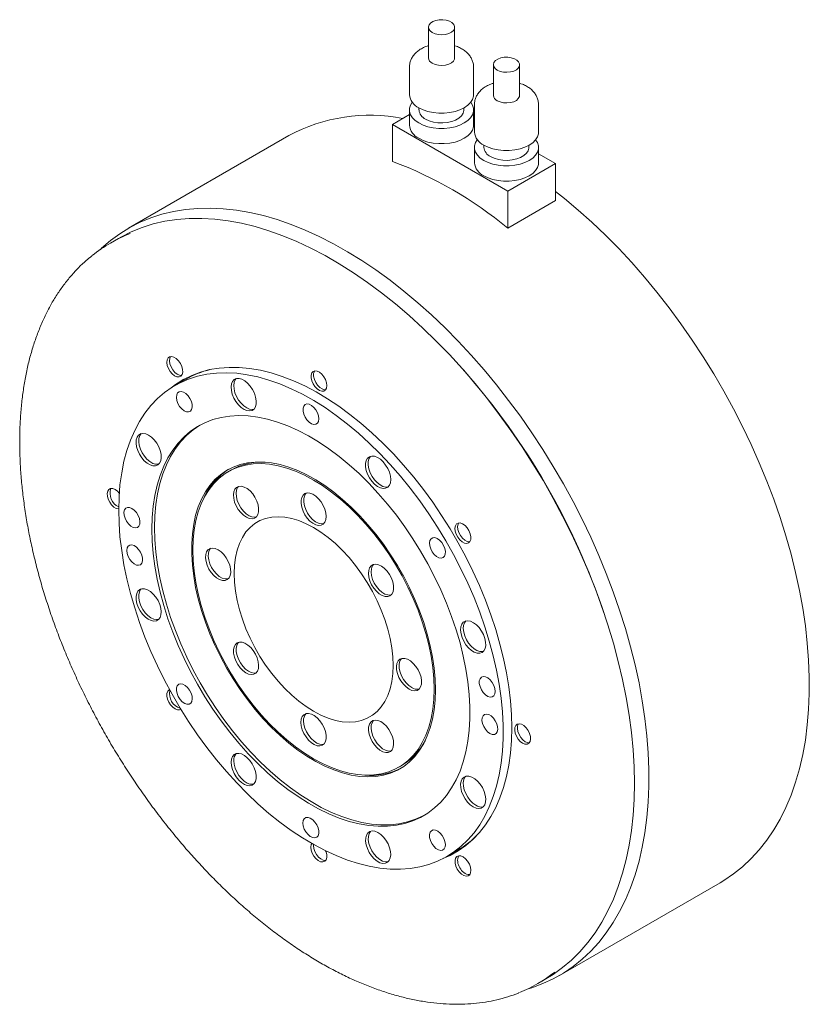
# Model space of a CAD drawing. Header units: millimetres. Extents: x 146 to 1118, y 23 to 841.
# Tile 3 of 3: x 891 to 1101, y 578 to 841. Entities that reach past the tile are written whole.
import ezdxf

# ---------------------------------------------------------------- set-up
doc = ezdxf.new("R2010")
doc.units = ezdxf.units.MM
doc.header["$LTSCALE"] = 2

msp = doc.modelspace()

# ---------------------------------------------------------------- linework, layer by layer
at = {"color": 7, "linetype": 'Continuous', "lineweight": 15}
for p, q in [((999.5, 839), (999.5, 830.84)), ((1006.5, 830.84), (1006.5, 839)), ((994.45, 828.39), (994.45, 821.04)), ((1011.55, 821.04), (1011.55, 828.39)), ((1016.83, 829), (1016.83, 820.84)), ((1023.83, 820.84), (1023.83, 829)), ((994.45, 816.96), (994.45, 812.87)), ((997, 817.52), (997, 816.96)), ((1009, 816.96), (1009, 817.52)), ((1011.55, 812.87), (1011.55, 816.96)), ((1011.78, 818.39), (1011.78, 811.04)), ((1028.88, 811.04), (1028.88, 818.39)), ((994.45, 815.69), (989.92, 813.08)), ((1011.78, 815.16), (1011.55, 815.28)), ((989.92, 813.08), (989.92, 803.22)), ((989.92, 813.08), (1020.68, 795.32)), ((962.3, 810.09), (919.52, 785.4)), ((1011.78, 806.95), (1011.78, 802.87)), ((1014.33, 807.52), (1014.33, 806.95)), ((1026.33, 806.95), (1026.33, 807.52)), ((1028.88, 802.87), (1028.88, 806.95)), ((1033.41, 802.67), (1028.88, 805.28)), ((1020.68, 795.32), (1033.41, 802.67)), ((1033.41, 802.67), (1033.41, 792.81)), ((1020.68, 795.32), (1020.68, 785.46)), ((1033.41, 792.81), (1020.68, 785.46)), ((916.84, 782.7), (914.72, 781.47)), ((934.76, 745.12), (931.93, 743.49)), ((946.84, 720.92), (946.14, 720.51)), ((991.63, 641.7), (992.34, 642.11)), ((1004.42, 617.91), (1007.25, 619.54)), ((1034.51, 586.21), (1077.29, 610.9)), ((1028.71, 584.01), (1030.83, 585.24))]:
    msp.add_line(p, q, dxfattribs=at)
at = {"color": 7, "linetype": 'Continuous', "lineweight": 15, "flags": 128}
for points in [[(1000.53, 837.57), (1001.29, 837.24), (1002.17, 837.04), (1003.12, 836.98), (1004.06, 837.08), (1004.92, 837.31), (1005.64, 837.67), (1006.16, 838.13), (1006.45, 838.66), (1006.48, 839.21), (1006.26, 839.74), (1005.79, 840.22), (1005.12, 840.61), (1004.29, 840.88), (1003.36, 841.01), (1002.41, 840.99), (1001.5, 840.83), (1000.7, 840.52), (1000.08, 840.11), (999.67, 839.61), (999.5, 839.07), (999.6, 838.52), (999.95, 838.01), (1000.53, 837.57)], [(1000.53, 829.41), (1001.29, 829.08), (1002.17, 828.87), (1003.12, 828.82), (1004.06, 828.91), (1004.92, 829.15), (1005.64, 829.51), (1006.16, 829.97), (1006.45, 830.49), (1006.5, 830.84)], [(1017.85, 827.57), (1018.61, 827.24), (1019.5, 827.04), (1020.45, 826.98), (1021.38, 827.07), (1022.25, 827.31), (1022.96, 827.67), (1023.49, 828.13), (1023.78, 828.66), (1023.81, 829.21), (1023.58, 829.74), (1023.11, 830.22), (1022.44, 830.61), (1021.61, 830.88), (1020.68, 831.01), (1019.73, 830.99), (1018.82, 830.83), (1018.03, 830.52), (1017.4, 830.11), (1016.99, 829.61), (1016.83, 829.07), (1016.93, 828.52), (1017.28, 828.01), (1017.85, 827.57)], [(996.96, 817.55), (998.1, 816.99), (999.39, 816.56), (1000.79, 816.27), (1002.26, 816.12), (1003.75, 816.12), (1005.21, 816.27), (1006.62, 816.56), (1007.91, 816.99), (1009.05, 817.55), (1010.01, 818.21), (1010.75, 818.95), (1011.26, 819.76), (1011.52, 820.61), (1011.55, 821.04)], [(1017.85, 819.41), (1018.61, 819.07), (1019.5, 818.87), (1020.45, 818.82), (1021.38, 818.91), (1022.25, 819.15), (1022.96, 819.51), (1023.49, 819.97), (1023.78, 820.49), (1023.83, 820.84)], [(995.22, 819), (994.74, 818.23), (994.48, 817.39), (994.48, 816.53), (994.74, 815.68), (995.25, 814.87), (996, 814.12), (996.96, 813.47)], [(996.96, 813.47), (998.1, 812.91), (999.39, 812.48), (1000.79, 812.19), (1002.26, 812.04), (1003.75, 812.04), (1005.21, 812.19), (1006.62, 812.48), (1007.91, 812.91), (1009.05, 813.47), (1010.01, 814.12), (1010.75, 814.87), (1011.26, 815.68), (1011.52, 816.53), (1011.52, 817.39), (1011.26, 818.23), (1010.79, 819)], [(998.76, 814.51), (999.73, 814.05), (1000.85, 813.72), (1002.06, 813.53), (1003.32, 813.5), (1004.55, 813.61), (1005.73, 813.87), (1006.78, 814.26), (1007.66, 814.78), (1008.35, 815.38), (1008.8, 816.06), (1008.99, 816.77), (1009, 816.96)], [(996.96, 809.38), (998.1, 808.83), (999.39, 808.4), (1000.79, 808.1), (1002.26, 807.96), (1003.75, 807.96), (1005.21, 808.1), (1006.62, 808.4), (1007.91, 808.83), (1009.05, 809.38), (1010.01, 810.04), (1010.75, 810.79), (1011.26, 811.6), (1011.52, 812.44), (1011.55, 812.87)], [(1012.54, 809), (1012.07, 808.23), (1011.81, 807.38), (1011.81, 806.52), (1012.07, 805.68), (1012.58, 804.87), (1013.32, 804.12), (1014.28, 803.46)], [(1014.28, 807.55), (1015.42, 806.99), (1016.71, 806.56), (1018.11, 806.27), (1019.58, 806.12), (1021.07, 806.12), (1022.54, 806.27), (1023.94, 806.56), (1025.23, 806.99), (1026.37, 807.55), (1027.33, 808.21), (1028.07, 808.95), (1028.58, 809.76), (1028.84, 810.61), (1028.88, 811.04)], [(1014.28, 803.46), (1015.42, 802.91), (1016.71, 802.48), (1018.11, 802.19), (1019.58, 802.04), (1021.07, 802.04), (1022.54, 802.19), (1023.94, 802.48), (1025.23, 802.91), (1026.37, 803.46), (1027.33, 804.12), (1028.07, 804.87), (1028.58, 805.68), (1028.84, 806.52), (1028.84, 807.38), (1028.58, 808.23), (1028.11, 809)], [(1016.08, 804.51), (1017.06, 804.05), (1018.18, 803.72), (1019.39, 803.53), (1020.64, 803.5), (1021.88, 803.61), (1023.05, 803.87), (1024.1, 804.26), (1024.99, 804.77), (1025.67, 805.38), (1026.12, 806.06), (1026.32, 806.77), (1026.33, 806.95)], [(1014.28, 799.38), (1015.42, 798.83), (1016.71, 798.4), (1018.11, 798.1), (1019.58, 797.95), (1021.07, 797.95), (1022.54, 798.1), (1023.94, 798.4), (1025.23, 798.83), (1026.37, 799.38), (1027.33, 800.04), (1028.07, 800.79), (1028.58, 801.59), (1028.84, 802.44), (1028.88, 802.87)], [(1033.41, 795.22), (1035.78, 793.34), (1039.47, 790.26), (1043.12, 786.99), (1046.72, 783.56), (1050.26, 779.98), (1053.73, 776.24), (1057.13, 772.36), (1060.45, 768.35), (1063.69, 764.21), (1066.82, 759.96), (1069.86, 755.59), (1072.79, 751.13), (1075.6, 746.59), (1078.29, 741.96), (1080.86, 737.27), (1083.29, 732.51), (1085.58, 727.72), (1087.74, 722.88), (1089.74, 718.01), (1091.59, 713.13), (1093.29, 708.25), (1094.83, 703.37), (1096.21, 698.5), (1097.42, 693.66), (1098.46, 688.86), (1099.34, 684.1), (1100.04, 679.41), (1100.56, 674.77), (1100.91, 670.22), (1101.09, 665.75), (1101.09, 661.38), (1100.91, 657.12), (1100.56, 652.97), (1100.04, 648.95), (1099.34, 645.06), (1098.46, 641.31), (1097.42, 637.71), (1096.21, 634.27), (1094.83, 630.99), (1093.29, 627.89), (1091.59, 624.97), (1089.74, 622.23), (1087.74, 619.68), (1085.58, 617.33), (1083.29, 615.18), (1080.86, 613.23), (1078.29, 611.5), (1077.29, 610.9)], [(912.04, 779.77), (912.36, 780.08), (914.72, 782.12), (917.22, 783.96), (919.85, 785.59), (922.6, 787), (925.47, 788.19), (928.46, 789.16), (931.54, 789.9), (934.73, 790.42), (938.01, 790.71), (941.37, 790.78), (944.81, 790.62), (948.32, 790.23), (951.89, 789.62), (955.51, 788.78), (959.18, 787.71), (962.9, 786.43), (966.64, 784.93), (970.4, 783.21), (974.18, 781.29), (977.96, 779.15), (981.74, 776.82), (985.52, 774.28), (989.27, 771.56), (993, 768.65), (996.69, 765.56), (1000.34, 762.3), (1003.94, 758.87), (1007.48, 755.28), (1010.95, 751.54), (1014.35, 747.67), (1017.67, 743.65), (1020.91, 739.51), (1024.04, 735.26), (1027.08, 730.9), (1030.01, 726.44), (1032.82, 721.89), (1035.51, 717.26), (1038.08, 712.57), (1040.51, 707.82), (1042.8, 703.02), (1044.96, 698.18), (1046.96, 693.32), (1048.81, 688.44), (1050.51, 683.55), (1052.05, 678.67), (1053.43, 673.81), (1054.64, 668.97), (1055.68, 664.16), (1056.56, 659.41), (1057.26, 654.71), (1057.78, 650.08), (1058.13, 645.52), (1058.31, 641.06), (1058.31, 636.69), (1058.13, 632.42), (1057.78, 628.27), (1057.26, 624.25), (1056.56, 620.36), (1055.68, 616.61), (1054.64, 613.01), (1053.43, 609.57), (1052.05, 606.3), (1050.51, 603.19), (1048.81, 600.27), (1046.96, 597.53), (1044.96, 594.98), (1042.8, 592.63), (1040.51, 590.48), (1038.08, 588.54), (1035.51, 586.8), (1032.82, 585.29), (1030.01, 583.99), (1027.08, 582.91), (1025.89, 582.54)], [(916.84, 782.7), (917.51, 783.07), (920.27, 784.45), (923.15, 785.61), (926.15, 786.54), (929.25, 787.25), (932.44, 787.74), (935.73, 787.99), (939.1, 788.02), (942.55, 787.82), (946.07, 787.38), (949.64, 786.73), (953.27, 785.84), (956.95, 784.73), (960.66, 783.4), (964.41, 781.85), (968.17, 780.09), (971.94, 778.12), (975.72, 775.93), (979.5, 773.55), (983.26, 770.97), (987, 768.2), (990.72, 765.24), (994.39, 762.1), (998.02, 758.8), (1001.6, 755.32), (1005.12, 751.7), (1008.57, 747.92), (1011.94, 744), (1015.23, 739.95), (1018.42, 735.77), (1021.52, 731.49), (1024.51, 727.1), (1027.4, 722.61), (1030.16, 718.04), (1032.8, 713.39), (1035.31, 708.68), (1037.69, 703.91), (1039.93, 699.1), (1042.02, 694.26), (1043.96, 689.4), (1045.74, 684.52), (1047.37, 679.64), (1048.84, 674.77), (1050.14, 669.92), (1051.27, 665.1), (1052.24, 660.33), (1053.03, 655.6), (1053.65, 650.94), (1054.09, 646.35), (1054.36, 641.84), (1054.44, 637.43), (1054.36, 633.12), (1054.09, 628.92), (1053.65, 624.84), (1053.03, 620.89), (1052.24, 617.08), (1051.27, 613.42), (1050.14, 609.91), (1048.84, 606.56), (1047.37, 603.39), (1045.74, 600.39), (1043.96, 597.57), (1042.02, 594.95), (1039.93, 592.52), (1037.69, 590.29), (1035.31, 588.27), (1032.8, 586.46), (1030.83, 585.24)], [(933.37, 749.34), (932.86, 750.07), (932.27, 750.66), (931.64, 751.05), (931.02, 751.21), (930.49, 751.13), (930.08, 750.82), (929.82, 750.3), (929.75, 749.61), (929.87, 748.83), (930.17, 748.01), (930.61, 747.23), (931.17, 746.57), (931.79, 746.08), (932.42, 745.8), (933, 745.75), (933.48, 745.95), (933.82, 746.38), (933.98, 746.99), (933.96, 747.73), (933.75, 748.54), (933.37, 749.34)], [(930.77, 751.21), (930.53, 750.7), (930.46, 750.02), (930.58, 749.23), (930.87, 748.42), (931.32, 747.64), (931.88, 746.98), (932.5, 746.48), (933.13, 746.2), (933.68, 746.16)], [(1021.74, 652.23), (1021.65, 655.77), (1021.39, 659.39), (1020.94, 663.1), (1020.33, 666.87), (1019.54, 670.69), (1018.58, 674.55), (1017.46, 678.44), (1016.17, 682.34), (1014.72, 686.23), (1013.12, 690.11), (1011.38, 693.97), (1009.49, 697.78), (1007.47, 701.54), (1005.31, 705.23), (1003.04, 708.84), (1000.66, 712.35), (998.17, 715.77), (995.58, 719.06), (992.91, 722.23), (990.16, 725.26), (987.34, 728.14), (984.46, 730.86), (981.53, 733.41), (978.57, 735.78), (975.58, 737.97), (972.56, 739.96), (969.54, 741.76), (966.53, 743.35), (963.52, 744.72), (960.54, 745.88), (957.59, 746.82), (954.69, 747.54), (951.84, 748.03), (949.05, 748.29), (946.34, 748.32), (943.71, 748.13), (941.17, 747.7), (938.73, 747.05), (936.4, 746.18), (934.19, 745.08), (932.1, 743.77), (930.87, 742.84)], [(916.91, 710.29), (917, 713.72), (917.26, 717.03), (917.71, 720.21), (918.32, 723.26), (919.11, 726.16), (920.06, 728.91), (921.18, 731.48), (922.47, 733.89), (923.91, 736.11), (925.5, 738.14), (927.24, 739.97), (929.12, 741.59), (931.14, 743.01), (933.28, 744.21), (935.55, 745.2), (937.92, 745.96), (940.4, 746.49), (942.98, 746.8), (945.64, 746.88), (948.38, 746.74), (951.19, 746.36), (954.06, 745.76), (956.98, 744.93), (959.93, 743.89), (962.92, 742.62), (965.92, 741.14), (968.93, 739.46), (971.94, 737.57), (974.93, 735.48), (977.9, 733.21), (980.84, 730.76), (983.73, 728.13), (986.57, 725.34), (989.35, 722.39), (992.05, 719.3), (994.67, 716.08), (997.2, 712.74), (999.63, 709.28), (1001.95, 705.73), (1004.16, 702.09), (1006.24, 698.38), (1008.19, 694.61), (1010, 690.79), (1011.67, 686.93), (1013.19, 683.05), (1014.55, 679.17), (1015.75, 675.29), (1016.79, 671.42), (1017.66, 667.59), (1018.36, 663.81), (1018.89, 660.08), (1019.24, 656.43), (1019.42, 652.86), (1019.42, 649.38), (1019.24, 646.01), (1018.89, 642.76), (1018.36, 639.65), (1017.66, 636.67), (1016.79, 633.85), (1015.75, 631.18), (1014.55, 628.69), (1013.19, 626.38), (1011.67, 624.25), (1010, 622.32), (1008.19, 620.59), (1006.24, 619.07), (1004.16, 617.76), (1001.95, 616.67), (999.63, 615.8), (997.2, 615.15), (994.67, 614.72), (992.05, 614.53), (989.35, 614.56), (986.57, 614.82), (983.73, 615.31), (980.84, 616.03), (977.9, 616.96), (974.93, 618.12), (971.94, 619.49), (968.93, 621.07), (965.92, 622.86), (962.92, 624.85), (959.93, 627.03), (956.98, 629.39), (954.06, 631.94), (951.19, 634.65), (948.38, 637.52), (945.64, 640.53), (942.98, 643.69), (940.4, 646.97), (937.92, 650.37), (935.55, 653.88), (933.28, 657.48), (931.14, 661.15), (929.12, 664.9), (927.24, 668.7), (925.5, 672.54), (923.91, 676.41), (922.47, 680.29), (921.18, 684.18), (920.06, 688.05), (919.11, 691.9), (918.32, 695.7), (917.71, 699.46), (917.26, 703.15), (917, 706.77), (916.91, 710.29)], [(972.42, 743.45), (972.33, 744.23), (972.05, 745.04), (971.62, 745.83), (971.07, 746.51), (970.46, 747.03), (969.83, 747.34), (969.24, 747.41), (968.74, 747.24), (968.39, 746.84), (968.2, 746.25), (968.2, 745.52), (968.39, 744.72), (968.74, 743.91), (969.24, 743.17), (969.83, 742.56), (970.46, 742.14), (971.07, 741.95), (971.62, 742), (972.05, 742.28), (972.33, 742.78), (972.42, 743.45)], [(969.19, 747.4), (969.09, 747.25), (968.91, 746.66), (968.91, 745.93), (969.09, 745.12), (969.45, 744.32), (969.94, 743.57), (970.53, 742.97), (971.16, 742.55), (971.78, 742.36), (972.11, 742.35)], [(934.28, 745.13), (932.81, 744.17), (931.74, 743.38)], [(952.62, 742.4), (952.01, 743.31), (951.31, 744.1), (950.54, 744.72), (949.76, 745.15), (949.01, 745.35), (948.32, 745.32), (947.74, 745.05), (947.29, 744.57), (947.01, 743.9), (946.89, 743.08), (946.96, 742.14), (947.21, 741.15), (947.62, 740.14), (948.17, 739.19), (948.83, 738.33), (949.57, 737.62), (950.35, 737.09), (951.12, 736.78), (951.84, 736.69), (952.48, 736.84), (953, 737.21), (953.37, 737.79), (953.57, 738.55), (953.6, 739.43), (953.44, 740.41), (953.11, 741.41), (952.62, 742.4)], [(948.26, 745.3), (948, 744.98), (947.71, 744.31), (947.6, 743.49), (947.67, 742.55), (947.91, 741.55), (948.32, 740.55), (948.87, 739.6), (949.54, 738.74), (950.28, 738.03), (951.05, 737.5), (951.83, 737.19), (952.55, 737.1), (952.95, 737.16)], [(935.93, 740.02), (935.42, 740.75), (934.82, 741.34), (934.19, 741.73), (933.58, 741.89), (933.04, 741.81), (932.63, 741.5), (932.38, 740.97), (932.31, 740.29), (932.42, 739.5), (932.72, 738.69), (933.17, 737.91), (933.73, 737.25), (934.35, 736.75), (934.98, 736.47), (935.56, 736.43), (936.03, 736.63), (936.37, 737.05), (936.53, 737.67), (936.51, 738.41), (936.3, 739.22), (935.93, 740.02)], [(970.3, 734.59), (970.2, 735.37), (969.93, 736.18), (969.5, 736.97), (968.95, 737.65), (968.34, 738.17), (967.7, 738.48), (967.12, 738.55), (966.62, 738.38), (966.27, 737.98), (966.08, 737.39), (966.08, 736.66), (966.27, 735.86), (966.62, 735.05), (967.12, 734.31), (967.7, 733.7), (968.34, 733.28), (968.95, 733.09), (969.5, 733.14), (969.93, 733.42), (970.2, 733.92), (970.3, 734.59)], [(925.75, 705.19), (925.84, 708.31), (926.11, 711.32), (926.55, 714.19), (927.17, 716.93), (927.96, 719.51), (928.91, 721.93), (930.04, 724.18), (931.32, 726.24), (932.76, 728.12), (934.34, 729.79), (936.07, 731.26), (937.94, 732.52), (939.92, 733.56), (942.03, 734.38), (944.25, 734.97), (946.57, 735.34), (948.98, 735.47), (951.47, 735.38), (954.03, 735.06), (956.64, 734.51), (959.31, 733.73), (962.02, 732.73), (964.75, 731.51), (967.49, 730.08), (970.24, 728.45), (972.98, 726.61), (975.69, 724.58), (978.38, 722.36), (981.03, 719.97), (983.62, 717.42), (986.14, 714.71), (988.59, 711.86), (990.96, 708.88), (993.23, 705.78), (995.39, 702.58), (997.44, 699.28), (999.37, 695.91), (1001.16, 692.47), (1002.82, 688.98), (1004.33, 685.46), (1005.69, 681.92), (1006.9, 678.37), (1007.94, 674.83), (1008.81, 671.32), (1009.52, 667.85), (1010.05, 664.43), (1010.4, 661.08), (1010.58, 657.81), (1010.58, 654.63), (1010.4, 651.57), (1010.05, 648.63), (1009.52, 645.82), (1008.81, 643.16), (1007.94, 640.66), (1006.9, 638.32), (1005.69, 636.17), (1004.33, 634.19), (1002.82, 632.42), (1001.16, 630.85), (999.37, 629.48), (997.44, 628.33), (995.39, 627.4), (993.23, 626.7), (990.96, 626.22), (988.59, 625.97), (986.14, 625.95), (983.62, 626.15), (981.03, 626.59), (978.38, 627.25), (975.69, 628.14), (972.98, 629.25), (970.24, 630.58), (967.49, 632.11), (964.75, 633.85), (962.02, 635.78), (959.31, 637.91), (956.64, 640.21), (954.03, 642.68), (951.47, 645.31), (948.98, 648.1), (946.57, 651.01), (944.25, 654.05), (942.03, 657.21), (939.92, 660.46), (937.94, 663.8), (936.07, 667.2), (934.34, 670.67), (932.76, 674.18), (931.32, 677.71), (930.04, 681.26), (928.91, 684.8), (927.96, 688.33), (927.17, 691.82), (926.55, 695.27), (926.11, 698.66), (925.84, 701.97), (925.75, 705.19)], [(926.46, 705.6), (926.55, 708.72), (926.81, 711.72), (927.26, 714.6), (927.87, 717.34), (928.66, 719.92), (929.62, 722.34), (930.74, 724.59), (932.03, 726.65), (933.47, 728.53), (935.05, 730.2), (936.78, 731.67), (938.53, 732.86)], [(924.9, 730.26), (924.12, 730.61), (923.39, 730.72), (922.74, 730.6), (922.2, 730.26), (921.81, 729.7), (921.59, 728.97), (921.54, 728.1), (921.68, 727.13), (921.99, 726.13), (922.45, 725.14), (923.05, 724.21), (923.75, 723.4), (924.51, 722.76), (925.29, 722.31), (926.05, 722.08), (926.74, 722.08), (927.34, 722.31), (927.81, 722.77), (928.11, 723.42), (928.25, 724.23), (928.2, 725.15), (927.98, 726.14), (927.59, 727.15), (927.06, 728.11), (926.4, 728.98), (925.67, 729.71), (924.9, 730.26)], [(922.9, 730.66), (922.52, 730.11), (922.3, 729.38), (922.25, 728.5), (922.39, 727.54), (922.7, 726.53), (923.16, 725.54), (923.76, 724.62), (924.46, 723.81), (925.21, 723.17), (925.99, 722.72), (926.75, 722.49), (927.45, 722.49), (927.6, 722.52)], [(989.46, 718.39), (989.37, 719.34), (989.11, 720.34), (988.68, 721.34), (988.11, 722.28), (987.43, 723.12), (986.69, 723.81), (985.91, 724.31), (985.14, 724.6), (984.42, 724.66), (983.8, 724.48), (983.3, 724.08), (982.95, 723.48), (982.77, 722.7), (982.77, 721.8), (982.95, 720.82), (983.3, 719.82), (983.8, 718.84), (984.42, 717.94), (985.14, 717.17), (985.91, 716.57), (986.69, 716.17), (987.43, 716), (988.11, 716.06), (988.68, 716.35), (989.11, 716.86), (989.37, 717.55), (989.46, 718.39)], [(984.11, 724.6), (984, 724.49), (983.65, 723.89), (983.48, 723.11), (983.48, 722.21), (983.65, 721.23), (984, 720.23), (984.51, 719.25), (985.13, 718.35), (985.85, 717.58), (986.62, 716.98), (987.39, 716.58), (988.14, 716.41), (988.81, 716.46)], [(1001.41, 662.33), (1001.32, 665.16), (1001.06, 668.07), (1000.61, 671.05), (1000, 674.09), (999.21, 677.17), (998.26, 680.27), (997.15, 683.37), (995.89, 686.46), (994.47, 689.52), (992.92, 692.54), (991.24, 695.49), (989.43, 698.36), (987.51, 701.14), (985.49, 703.81), (983.38, 706.36), (981.19, 708.77), (978.94, 711.03), (976.62, 713.12), (974.27, 715.04), (971.89, 716.78), (969.49, 718.32), (967.08, 719.65), (964.69, 720.78), (962.32, 721.69), (959.98, 722.37), (957.7, 722.84), (955.47, 723.07), (953.32, 723.07), (951.25, 722.85), (949.28, 722.4), (947.42, 721.72), (945.67, 720.82), (944.05, 719.7), (942.57, 718.38), (941.23, 716.85), (940.04, 715.12), (939.01, 713.21), (938.14, 711.12), (937.44, 708.87), (936.91, 706.47), (936.56, 703.93), (936.38, 701.26), (936.38, 698.48), (936.56, 695.61), (936.91, 692.66), (937.44, 689.65), (938.14, 686.59), (939.01, 683.5), (940.04, 680.4), (941.23, 677.3), (942.57, 674.22), (944.05, 671.18), (945.67, 668.19), (947.42, 665.28), (949.28, 662.45), (951.25, 659.72), (953.32, 657.11), (955.47, 654.63), (957.7, 652.3), (959.98, 650.12), (962.32, 648.11), (964.69, 646.28), (967.08, 644.65), (969.49, 643.21), (971.89, 641.97), (974.27, 640.96), (976.62, 640.16), (978.94, 639.58), (981.19, 639.23), (983.38, 639.12), (985.49, 639.22), (987.51, 639.56), (989.43, 640.13), (991.24, 640.92), (992.92, 641.93), (994.47, 643.15), (995.89, 644.58), (997.15, 646.21), (998.26, 648.03), (999.21, 650.03), (1000, 652.2), (1000.61, 654.53), (1001.06, 657), (1001.32, 659.61), (1001.41, 662.33)], [(1001.06, 662.53), (1000.97, 665.36), (1000.7, 668.28), (1000.25, 671.27), (999.63, 674.31), (998.83, 677.39), (997.87, 680.49), (996.75, 683.6), (995.47, 686.69), (994.04, 689.75), (992.47, 692.76), (990.77, 695.71), (988.94, 698.57), (987.01, 701.34), (984.97, 704), (982.84, 706.52), (980.64, 708.91), (978.37, 711.14), (976.04, 713.2), (973.68, 715.08), (971.29, 716.77), (968.88, 718.26), (966.48, 719.54), (964.09, 720.61), (961.72, 721.46), (959.4, 722.08), (957.13, 722.48), (954.92, 722.64), (952.8, 722.57), (950.76, 722.27), (948.82, 721.74), (947, 720.98), (945.3, 719.99), (943.73, 718.79), (942.3, 717.38), (941.02, 715.77), (939.9, 713.96), (938.93, 711.97), (938.14, 709.81), (937.52, 707.48), (937.07, 705.01), (936.8, 702.41), (936.71, 699.68), (936.8, 696.85), (937.07, 693.94), (937.52, 690.95), (938.14, 687.91), (938.93, 684.82), (939.9, 681.72), (941.02, 678.62), (942.3, 675.53), (943.73, 672.46), (945.3, 669.45), (947, 666.51), (948.82, 663.64), (950.76, 660.87), (952.8, 658.22), (954.92, 655.69), (957.13, 653.31), (959.4, 651.08), (961.72, 649.02), (964.09, 647.14), (966.48, 645.45), (968.88, 643.96), (971.29, 642.67), (973.68, 641.6), (976.04, 640.75), (978.37, 640.13), (980.64, 639.74), (982.84, 639.58), (984.97, 639.65), (987.01, 639.95), (988.94, 640.48), (990.77, 641.24), (992.47, 642.22), (994.04, 643.42), (995.47, 644.83), (996.75, 646.45), (997.87, 648.25), (998.83, 650.25), (999.63, 652.41), (1000.25, 654.73), (1000.7, 657.2), (1000.97, 659.81), (1001.06, 662.53)], [(915.96, 715.74), (915.33, 716), (914.76, 716.01), (914.3, 715.78), (913.98, 715.33), (913.84, 714.7), (913.89, 713.94), (914.12, 713.13), (914.51, 712.33), (915.04, 711.62), (915.64, 711.06), (916.27, 710.69), (916.88, 710.56), (916.91, 710.56)], [(917.06, 714.75), (916.58, 715.27), (915.96, 715.74)], [(953.26, 713.66), (952.65, 714.57), (951.94, 715.36), (951.18, 715.98), (950.4, 716.4), (949.64, 716.61), (948.96, 716.57), (948.37, 716.31), (947.93, 715.83), (947.64, 715.16), (947.53, 714.34), (947.59, 713.4), (947.84, 712.4), (948.25, 711.4), (948.8, 710.45), (949.46, 709.59), (950.2, 708.88), (950.98, 708.35), (951.75, 708.04), (952.48, 707.95), (953.12, 708.1), (953.64, 708.47), (954.01, 709.05), (954.21, 709.8), (954.23, 710.69), (954.07, 711.66), (953.74, 712.67), (953.26, 713.66)], [(948.89, 716.56), (948.63, 716.24), (948.35, 715.57), (948.23, 714.74), (948.3, 713.81), (948.55, 712.81), (948.96, 711.81), (949.51, 710.85), (950.17, 710), (950.91, 709.29), (951.69, 708.76), (952.46, 708.44), (953.19, 708.36), (953.59, 708.42)], [(972.24, 708.56), (972.15, 709.51), (971.89, 710.51), (971.46, 711.51), (970.89, 712.46), (970.21, 713.3), (969.47, 713.99), (968.69, 714.49), (967.92, 714.78), (967.2, 714.83), (966.58, 714.66), (966.08, 714.25), (965.73, 713.65), (965.55, 712.88), (965.55, 711.98), (965.73, 711), (966.08, 709.99), (966.58, 709.01), (967.2, 708.11), (967.92, 707.34), (968.69, 706.74), (969.47, 706.35), (970.21, 706.17), (970.89, 706.23), (971.46, 706.53), (971.89, 707.03), (972.15, 707.72), (972.24, 708.56)], [(966.89, 714.78), (966.78, 714.66), (966.43, 714.06), (966.26, 713.29), (966.26, 712.39), (966.43, 711.41), (966.78, 710.4), (967.29, 709.42), (967.91, 708.52), (968.63, 707.75), (969.4, 707.15), (970.17, 706.76), (970.92, 706.58), (971.59, 706.64)], [(920.45, 710.7), (919.82, 710.96), (919.25, 710.97), (918.79, 710.74), (918.47, 710.29), (918.33, 709.66), (918.38, 708.9), (918.61, 708.09), (919, 707.29), (919.53, 706.58), (920.13, 706.01), (920.76, 705.65), (921.37, 705.52), (921.89, 705.62), (922.28, 705.97), (922.52, 706.51), (922.56, 707.22), (922.42, 708.01), (922.11, 708.82), (921.64, 709.59), (921.07, 710.23), (920.45, 710.7)], [(947.67, 693.35), (947.76, 695.56), (948.03, 697.65), (948.48, 699.59), (949.1, 701.38), (949.89, 702.99), (950.85, 704.42), (951.96, 705.64), (953.21, 706.66), (954.59, 707.46), (956.1, 708.04), (957.72, 708.38), (959.43, 708.49), (961.22, 708.37), (963.08, 708.02), (964.99, 707.44), (966.93, 706.63), (968.88, 705.6), (970.84, 704.37), (972.78, 702.94), (974.69, 701.32), (976.55, 699.53), (978.34, 697.58), (980.05, 695.49), (981.67, 693.28), (983.18, 690.96), (984.56, 688.56), (985.81, 686.1), (986.92, 683.59), (987.87, 681.06), (988.66, 678.54), (989.29, 676.03), (989.74, 673.57), (990.01, 671.17), (990.1, 668.86), (990.01, 666.65), (989.74, 664.57), (989.29, 662.63), (988.66, 660.84), (987.87, 659.23), (986.92, 657.8), (985.81, 656.57), (984.56, 655.56), (983.18, 654.75), (981.67, 654.18), (980.05, 653.83), (978.34, 653.72), (976.55, 653.84), (974.69, 654.2), (972.78, 654.78), (970.84, 655.59), (968.88, 656.61), (966.93, 657.85), (964.99, 659.28), (963.08, 660.9), (961.22, 662.69), (959.43, 664.64), (957.72, 666.73), (956.1, 668.94), (954.59, 671.26), (953.21, 673.66), (951.96, 676.12), (950.85, 678.62), (949.89, 681.15), (949.1, 683.68), (948.48, 686.18), (948.03, 688.64), (947.76, 691.04), (947.67, 693.35)], [(1010.22, 701.52), (1010.6, 701.89), (1010.81, 702.46), (1010.83, 703.17), (1010.67, 703.97), (1010.33, 704.78), (1009.85, 705.54), (1009.27, 706.16), (1008.64, 706.61), (1008.02, 706.83), (1007.46, 706.81), (1007.02, 706.55), (1006.72, 706.08), (1006.6, 705.43), (1006.67, 704.66), (1006.93, 703.85), (1007.34, 703.06), (1007.87, 702.36), (1008.49, 701.82), (1009.12, 701.48), (1009.71, 701.38), (1010.22, 701.52)], [(1007.62, 706.84), (1007.43, 706.49), (1007.31, 705.84), (1007.38, 705.07), (1007.63, 704.26), (1008.05, 703.46), (1008.58, 702.77), (1009.19, 702.23), (1009.82, 701.89), (1010.42, 701.78), (1010.53, 701.79)], [(998.53, 628.94), (998.15, 628.74), (996.1, 627.81), (993.93, 627.11), (991.66, 626.63), (989.3, 626.38), (986.85, 626.35), (984.32, 626.56), (981.73, 627), (979.09, 627.66), (976.4, 628.55), (973.68, 629.66), (970.94, 630.98), (968.2, 632.52), (965.45, 634.26), (962.72, 636.19), (960.02, 638.32), (957.35, 640.62), (954.73, 643.09), (952.17, 645.72), (949.68, 648.5), (947.28, 651.42), (944.96, 654.46), (942.74, 657.62), (940.63, 660.87), (938.64, 664.21), (936.78, 667.61), (935.05, 671.08), (933.47, 674.58), (932.03, 678.12), (930.74, 681.66), (929.62, 685.21), (928.66, 688.74), (927.87, 692.23), (927.26, 695.68), (926.81, 699.07), (926.55, 702.38), (926.46, 705.6)], [(919.05, 699.49), (919.15, 698.71), (919.42, 697.9), (919.85, 697.11), (920.4, 696.43), (921.01, 695.91), (921.64, 695.6), (922.23, 695.53), (922.73, 695.7), (923.08, 696.1), (923.27, 696.69), (923.27, 697.42), (923.08, 698.22), (922.73, 699.03), (922.23, 699.77), (921.64, 700.38), (921.01, 700.8), (920.4, 700.99), (919.85, 700.94), (919.42, 700.66), (919.15, 700.16), (919.05, 699.49)], [(1003.43, 697.59), (1003.8, 697.96), (1004.01, 698.53), (1004.03, 699.25), (1003.87, 700.05), (1003.53, 700.86), (1003.06, 701.61), (1002.48, 702.24), (1001.85, 702.68), (1001.23, 702.91), (1000.67, 702.89), (1000.22, 702.63), (999.92, 702.15), (999.81, 701.51), (999.88, 700.74), (1000.13, 699.92), (1000.54, 699.13), (1001.08, 698.43), (1001.69, 697.89), (1002.32, 697.56), (1002.92, 697.45), (1003.43, 697.59)], [(943.43, 699.68), (942.65, 700.02), (941.92, 700.14), (941.27, 700.02), (940.73, 699.67), (940.34, 699.12), (940.12, 698.39), (940.08, 697.51), (940.21, 696.55), (940.52, 695.54), (940.99, 694.55), (941.58, 693.63), (942.28, 692.82), (943.04, 692.18), (943.82, 691.73), (944.58, 691.5), (945.27, 691.5), (945.87, 691.73), (946.34, 692.18), (946.65, 692.83), (946.78, 693.64), (946.74, 694.57), (946.51, 695.56), (946.12, 696.56), (945.59, 697.53), (944.94, 698.4), (944.2, 699.13), (943.43, 699.68)], [(941.43, 700.08), (941.05, 699.53), (940.83, 698.79), (940.78, 697.92), (940.92, 696.96), (941.23, 695.95), (941.69, 694.96), (942.29, 694.04), (942.99, 693.23), (943.75, 692.58), (944.53, 692.13), (945.28, 691.9), (945.98, 691.91), (946.13, 691.94)], [(989.26, 687.39), (989.74, 687.82), (990.07, 688.44), (990.23, 689.23), (990.21, 690.15), (990.01, 691.13), (989.64, 692.14), (989.12, 693.11), (988.48, 694), (987.75, 694.75), (986.98, 695.32), (986.2, 695.69), (985.46, 695.84), (984.8, 695.75), (984.25, 695.43), (983.84, 694.9), (983.59, 694.19), (983.53, 693.33), (983.64, 692.37), (983.93, 691.37), (984.37, 690.37), (984.96, 689.44), (985.64, 688.61), (986.4, 687.95), (987.18, 687.47), (987.94, 687.21), (988.65, 687.18), (989.26, 687.39)], [(984.89, 695.77), (984.55, 695.31), (984.3, 694.59), (984.23, 693.74), (984.35, 692.78), (984.63, 691.78), (985.08, 690.78), (985.66, 689.85), (986.35, 689.02), (987.1, 688.35), (987.88, 687.88), (988.65, 687.62), (989.35, 687.59), (989.59, 687.64)], [(922.52, 689.1), (922.04, 688.67), (921.71, 688.04), (921.55, 687.25), (921.57, 686.34), (921.78, 685.35), (922.15, 684.35), (922.66, 683.37), (923.3, 682.49), (924.03, 681.74), (924.8, 681.16), (925.58, 680.79), (926.32, 680.65), (926.98, 680.74), (927.53, 681.06), (927.94, 681.59), (928.19, 682.3), (928.25, 683.16), (928.14, 684.11), (927.85, 685.12), (927.41, 686.11), (926.82, 687.05), (926.14, 687.87), (925.38, 688.54), (924.6, 689.02), (923.84, 689.27), (923.13, 689.3), (922.52, 689.1)], [(922.9, 689.26), (922.75, 689.08), (922.42, 688.45), (922.26, 687.66), (922.28, 686.75), (922.48, 685.76), (922.85, 684.76), (923.37, 683.78), (924.01, 682.9), (924.73, 682.15), (925.51, 681.57), (926.28, 681.2), (927.02, 681.06), (927.6, 681.12)], [(1013.83, 672.3), (1014.32, 672.73), (1014.65, 673.36), (1014.8, 674.15), (1014.78, 675.06), (1014.58, 676.05), (1014.21, 677.05), (1013.69, 678.02), (1013.05, 678.91), (1012.33, 679.66), (1011.55, 680.24), (1010.78, 680.61), (1010.04, 680.75), (1009.37, 680.66), (1008.82, 680.34), (1008.41, 679.81), (1008.17, 679.1), (1008.1, 678.24), (1008.21, 677.29), (1008.5, 676.28), (1008.95, 675.29), (1009.53, 674.35), (1010.22, 673.53), (1010.97, 672.86), (1011.75, 672.38), (1012.51, 672.12), (1013.22, 672.1), (1013.83, 672.3)], [(1009.46, 680.69), (1009.12, 680.22), (1008.87, 679.51), (1008.81, 678.65), (1008.92, 677.69), (1009.21, 676.69), (1009.65, 675.69), (1010.24, 674.76), (1010.92, 673.94), (1011.68, 673.27), (1012.46, 672.79), (1013.22, 672.53), (1013.93, 672.51), (1014.16, 672.55)], [(948.51, 674.83), (948.03, 674.4), (947.7, 673.77), (947.54, 672.98), (947.56, 672.07), (947.76, 671.08), (948.13, 670.08), (948.65, 669.11), (949.29, 668.22), (950.01, 667.47), (950.79, 666.89), (951.56, 666.52), (952.3, 666.38), (952.97, 666.47), (953.52, 666.79), (953.93, 667.32), (954.17, 668.03), (954.24, 668.89), (954.13, 669.84), (953.84, 670.85), (953.39, 671.84), (952.81, 672.78), (952.12, 673.6), (951.37, 674.27), (950.59, 674.75), (949.83, 675.01), (949.12, 675.03), (948.51, 674.83)], [(948.89, 674.99), (948.73, 674.81), (948.4, 674.18), (948.25, 673.39), (948.27, 672.48), (948.47, 671.49), (948.84, 670.49), (949.36, 669.51), (950, 668.63), (950.72, 667.88), (951.49, 667.3), (952.27, 666.93), (953.01, 666.79), (953.59, 666.85)], [(994.34, 662.53), (995.11, 662.19), (995.85, 662.08), (996.5, 662.2), (997.03, 662.54), (997.42, 663.1), (997.65, 663.83), (997.69, 664.7), (997.56, 665.67), (997.25, 666.67), (996.78, 667.66), (996.19, 668.59), (995.49, 669.39), (994.73, 670.04), (993.95, 670.49), (993.19, 670.72), (992.49, 670.72), (991.9, 670.48), (991.43, 670.03), (991.12, 669.38), (990.99, 668.57), (991.03, 667.65), (991.26, 666.66), (991.65, 665.65), (992.18, 664.69), (992.83, 663.82), (993.57, 663.09), (994.34, 662.53)], [(992.35, 670.68), (992.14, 670.44), (991.83, 669.79), (991.69, 668.98), (991.74, 668.06), (991.96, 667.07), (992.35, 666.06), (992.89, 665.1), (993.54, 664.23), (994.27, 663.49), (995.05, 662.94)], [(1017.3, 661.91), (1017.21, 662.69), (1016.93, 663.5), (1016.5, 664.29), (1015.96, 664.97), (1015.34, 665.49), (1014.71, 665.8), (1014.12, 665.87), (1013.63, 665.7), (1013.27, 665.3), (1013.08, 664.71), (1013.08, 663.98), (1013.27, 663.18), (1013.63, 662.37), (1014.12, 661.63), (1014.71, 661.02), (1015.34, 660.6), (1015.96, 660.41), (1016.5, 660.46), (1016.93, 660.74), (1017.21, 661.24), (1017.3, 661.91)], [(930.46, 662.38), (930.37, 662.33), (930, 661.96), (929.79, 661.39), (929.77, 660.68), (929.93, 659.88), (930.27, 659.07), (930.74, 658.31), (931.32, 657.69), (931.95, 657.24), (932.57, 657.02), (933.13, 657.04), (933.46, 657.19)], [(932.93, 663.81), (932.55, 663.44), (932.34, 662.87), (932.32, 662.15), (932.48, 661.35), (932.82, 660.54), (933.3, 659.79), (933.88, 659.16), (934.51, 658.72), (935.13, 658.49), (935.69, 658.51), (936.13, 658.77), (936.43, 659.25), (936.55, 659.89), (936.48, 660.66), (936.22, 661.48), (935.81, 662.27), (935.28, 662.97), (934.66, 663.51), (934.03, 663.84), (933.44, 663.95), (932.93, 663.81)], [(965.53, 653.65), (965.62, 652.7), (965.88, 651.7), (966.31, 650.7), (966.88, 649.76), (967.55, 648.92), (968.3, 648.23), (969.08, 647.73), (969.85, 647.44), (970.56, 647.38), (971.19, 647.56), (971.69, 647.96), (972.04, 648.56), (972.22, 649.34), (972.22, 650.24), (972.04, 651.22), (971.69, 652.22), (971.19, 653.2), (970.56, 654.1), (969.85, 654.87), (969.08, 655.47), (968.3, 655.87), (967.55, 656.04), (966.88, 655.98), (966.31, 655.69), (965.88, 655.19), (965.62, 654.49), (965.53, 653.65)], [(966.23, 654.06), (966.32, 653.11), (966.59, 652.11), (967.02, 651.11), (967.59, 650.17), (968.26, 649.33), (969.01, 648.64), (969.79, 648.14), (970.55, 647.85), (971.27, 647.79), (971.59, 647.85)], [(984.51, 648.56), (985.12, 647.65), (985.83, 646.86), (986.59, 646.24), (987.37, 645.81), (988.12, 645.61), (988.81, 645.64), (989.39, 645.9), (989.84, 646.38), (990.13, 647.05), (990.24, 647.88), (990.17, 648.82), (989.93, 649.81), (989.52, 650.82), (988.97, 651.77), (988.3, 652.63), (987.56, 653.34), (986.79, 653.86), (986.01, 654.18), (985.29, 654.27), (984.65, 654.12), (984.13, 653.74), (983.76, 653.17), (983.56, 652.41), (983.54, 651.52), (983.7, 650.55), (984.03, 649.55), (984.51, 648.56)], [(984.89, 654.2), (984.84, 654.15), (984.47, 653.57), (984.27, 652.82), (984.25, 651.93), (984.4, 650.96), (984.73, 649.95), (985.22, 648.97)], [(1015.91, 650.7), (1016.53, 650.44), (1017.1, 650.43), (1017.57, 650.66), (1017.88, 651.11), (1018.02, 651.74), (1017.97, 652.5), (1017.74, 653.31), (1017.35, 654.11), (1016.83, 654.82), (1016.22, 655.39), (1015.59, 655.75), (1014.99, 655.88), (1014.46, 655.77), (1014.07, 655.43), (1013.84, 654.89), (1013.79, 654.18), (1013.93, 653.39), (1014.25, 652.58), (1014.71, 651.81), (1015.28, 651.17), (1015.91, 650.7)], [(1003.33, 617.32), (1005.31, 618.19), (1007.47, 619.4), (1009.49, 620.82), (1011.38, 622.45), (1013.12, 624.29), (1014.72, 626.33), (1016.17, 628.55), (1017.46, 630.97), (1018.58, 633.55), (1019.54, 636.31), (1020.33, 639.22), (1020.94, 642.28), (1021.39, 645.47), (1021.65, 648.79), (1021.74, 652.23)], [(1024.64, 648.1), (1025.26, 647.85), (1025.83, 647.84), (1026.3, 648.07), (1026.61, 648.52), (1026.75, 649.15), (1026.71, 649.91), (1026.48, 650.72), (1026.08, 651.52), (1025.56, 652.23), (1024.96, 652.79), (1024.32, 653.16), (1023.72, 653.29), (1023.2, 653.18), (1022.8, 652.84), (1022.57, 652.29), (1022.52, 651.59), (1022.66, 650.8), (1022.98, 649.98), (1023.44, 649.22), (1024.01, 648.57), (1024.64, 648.1)], [(1023.54, 653.28), (1023.51, 653.25), (1023.28, 652.7), (1023.23, 652), (1023.37, 651.21), (1023.69, 650.39), (1024.15, 649.63), (1024.72, 648.98), (1025.35, 648.51)], [(985.22, 648.97), (985.83, 648.06), (986.53, 647.27), (987.3, 646.64), (988.08, 646.22), (988.83, 646.02), (989.52, 646.05), (989.59, 646.07)], [(1025.35, 648.51), (1025.97, 648.26), (1026.45, 648.23)], [(946.89, 643.01), (946.98, 642.06), (947.25, 641.06), (947.68, 640.06), (948.24, 639.12), (948.92, 638.28), (949.67, 637.59), (950.45, 637.09), (951.21, 636.8), (951.93, 636.74), (952.55, 636.92), (953.06, 637.32), (953.41, 637.92), (953.59, 638.69), (953.59, 639.6), (953.41, 640.58), (953.06, 641.58), (952.55, 642.56), (951.93, 643.46), (951.21, 644.23), (950.45, 644.83), (949.67, 645.23), (948.92, 645.4), (948.24, 645.34), (947.68, 645.05), (947.25, 644.54), (946.98, 643.85), (946.89, 643.01)], [(947.6, 643.42), (947.69, 642.47), (947.96, 641.47), (948.38, 640.47), (948.95, 639.53), (949.63, 638.69), (950.37, 638), (951.15, 637.49), (951.92, 637.21), (952.64, 637.15), (952.95, 637.21)], [(1011.46, 631.13), (1012.23, 630.79), (1012.96, 630.68), (1013.62, 630.8), (1014.15, 631.14), (1014.54, 631.7), (1014.76, 632.43), (1014.81, 633.3), (1014.67, 634.27), (1014.37, 635.27), (1013.9, 636.26), (1013.3, 637.19), (1012.61, 637.99), (1011.85, 638.64), (1011.07, 639.09), (1010.31, 639.32), (1009.61, 639.32), (1009.01, 639.09), (1008.55, 638.63), (1008.24, 637.98), (1008.1, 637.17), (1008.15, 636.25), (1008.37, 635.26), (1008.76, 634.25), (1009.3, 633.29), (1009.95, 632.42), (1010.68, 631.69), (1011.46, 631.13)], [(1009.46, 639.29), (1009.26, 639.04), (1008.95, 638.39), (1008.81, 637.58), (1008.86, 636.66), (1009.08, 635.67), (1009.47, 634.66), (1010, 633.7), (1010.66, 632.83), (1011.39, 632.09), (1012.16, 631.54)], [(966.06, 626.81), (966.15, 626.03), (966.42, 625.22), (966.85, 624.43), (967.4, 623.75), (968.02, 623.23), (968.65, 622.92), (969.24, 622.85), (969.73, 623.02), (970.09, 623.42), (970.27, 624.01), (970.27, 624.74), (970.09, 625.54), (969.73, 626.35), (969.24, 627.09), (968.65, 627.7), (968.02, 628.12), (967.4, 628.31), (966.85, 628.26), (966.42, 627.98), (966.15, 627.48), (966.06, 626.81)], [(1000.43, 621.38), (1000.94, 620.65), (1001.53, 620.06), (1002.16, 619.67), (1002.78, 619.51), (1003.31, 619.59), (1003.72, 619.9), (1003.98, 620.43), (1004.05, 621.11), (1003.93, 621.9), (1003.63, 622.71), (1003.19, 623.49), (1002.63, 624.15), (1002.01, 624.65), (1001.38, 624.93), (1000.8, 624.97), (1000.32, 624.77), (999.98, 624.35), (999.82, 623.73), (999.84, 622.99), (1000.05, 622.18), (1000.43, 621.38)], [(983.73, 619), (984.34, 618.09), (985.05, 617.3), (985.81, 616.68), (986.59, 616.25), (987.34, 616.05), (988.03, 616.08), (988.61, 616.35), (989.06, 616.83), (989.35, 617.5), (989.46, 618.32), (989.39, 619.26), (989.15, 620.25), (988.74, 621.26), (988.19, 622.21), (987.52, 623.07), (986.78, 623.78), (986.01, 624.31), (985.23, 624.62), (984.51, 624.71), (983.87, 624.56), (983.35, 624.19), (982.98, 623.61), (982.78, 622.85), (982.76, 621.97), (982.92, 620.99), (983.25, 619.99), (983.73, 619)], [(984.11, 624.64), (984.06, 624.59), (983.69, 624.01), (983.49, 623.26), (983.47, 622.37), (983.62, 621.4), (983.95, 620.4), (984.44, 619.41)], [(968.4, 621.37), (968.27, 621.07), (968.18, 620.4)], [(968.18, 620.4), (968.27, 619.62), (968.55, 618.81), (968.98, 618.02), (969.52, 617.34), (970.14, 616.82), (970.77, 616.51), (971.36, 616.44), (971.85, 616.61), (972.21, 617.01), (972.4, 617.6), (972.4, 618.33), (972.21, 619.13), (972.11, 619.41)], [(968.9, 621.09), (968.88, 620.81), (968.98, 620.03), (969.25, 619.21), (969.68, 618.43), (970.23, 617.75), (970.85, 617.23), (971.48, 616.92), (972.07, 616.85), (972.11, 616.85)], [(984.44, 619.41), (985.05, 618.5), (985.75, 617.71), (986.52, 617.09), (987.3, 616.66), (988.05, 616.46), (988.74, 616.49), (988.81, 616.51)], [(1004.23, 617.8), (1006.02, 618.6), (1007.02, 619.13)], [(1007.22, 614.5), (1007.73, 613.78), (1008.33, 613.19), (1008.96, 612.8), (1009.57, 612.64), (1010.11, 612.71), (1010.52, 613.03), (1010.77, 613.55), (1010.84, 614.24), (1010.73, 615.02), (1010.43, 615.84), (1009.98, 616.61), (1009.42, 617.28), (1008.8, 617.77), (1008.17, 618.05), (1007.59, 618.1), (1007.12, 617.9), (1006.78, 617.47), (1006.62, 616.86), (1006.64, 616.12), (1006.85, 615.31), (1007.22, 614.5)]]:
    msp.add_lwpolyline(points, dxfattribs=at)
at = {"color": 7, "linetype": 'Continuous', "lineweight": 15}
for centre, radius, start, end in [((1001.24, 831), 1.74, 185.3828, 245.9373), ((998.73, 821.46), 4.29, 185.6534, 245.6668), ((1018.56, 821), 1.74, 185.3828, 245.9373), ((999.97, 817.23), 2.98, 185.3293, 245.9908), ((983.85, 770.25), 45.3, 78.7419, 118.4093), ((998.73, 813.3), 4.29, 185.6534, 245.6668), ((1016.05, 811.46), 4.29, 185.6534, 245.6668), ((1017.3, 807.23), 2.98, 185.3293, 245.9908), ((952.08, 702.15), 107.92, 50.5318, 69.4736), ((1016.05, 803.29), 4.29, 185.6534, 245.6668), ((933.82, 748.37), 38.22, 111.2331, 128.7894), ((947.09, 723.69), 24.72, 103.4625, 119.9253), ((866.83, 622.19), 189.47, 18.5383, 41.4563), ((955.08, 706.15), 16.91, 87.0986, 119.1343), ((955.6, 706.44), 17.43, 122.4842, 155.3893), ((918.49, 714.67), 3.88, 159.645, 246.0436), ((934.43, 661.21), 3.95, 166.3478, 253.6526), ((996.51, 665.11), 2.62, 235.9956, 281.6898), ((968.84, 654.24), 2.62, 138.3078, 184.0076), ((983.66, 656.63), 16.91, 300.8612, 332.8952), ((950.21, 643.6), 2.62, 138.3078, 184.0076), ((984.21, 656.8), 17.3, 264.4737, 297.642), ((1013.63, 633.71), 2.62, 235.9956, 281.6898), ((994.83, 640.98), 24.78, 300.088, 316.5134), ((1010.4, 616.76), 3.09, 154.3465, 216.8067), ((1010.68, 616.01), 2.96, 201.7212, 267.122), ((1009.61, 617.09), 38.2, 291.7611, 308.1287)]:
    msp.add_arc(centre, radius, start, end, dxfattribs=at)
for points, knots in [([(999.5, 834.06), (999.39, 834.03), (998.84, 833.89), (997.91, 833.46), (996.82, 832.8), (995.94, 832.02), (995.27, 831.18), (994.79, 830.26), (994.5, 829.32), (994.48, 828.69), (994.47, 828.39)], [0, 0, 0, 0, 0.038111, 0.197037, 0.359541, 0.500422, 0.634427, 0.762925, 0.888061, 1, 1, 1, 1]), ([(1011.53, 828.41), (1011.53, 828.66), (1011.52, 829.25), (1011.25, 830.16), (1010.8, 831.08), (1010.16, 831.92), (1009.35, 832.66), (1008.37, 833.31), (1007.41, 833.79), (1006.75, 833.98), (1006.5, 834.06)], [0, 0, 0, 0, 0.094042, 0.222955, 0.351052, 0.481696, 0.617816, 0.761157, 0.911088, 1, 1, 1, 1]), ([(1016.83, 824.06), (1016.72, 824.03), (1016.16, 823.89), (1015.23, 823.46), (1014.15, 822.8), (1013.26, 822.02), (1012.59, 821.17), (1012.12, 820.26), (1011.82, 819.32), (1011.8, 818.69), (1011.79, 818.39)], [0, 0, 0, 0, 0.038111, 0.197037, 0.359541, 0.500422, 0.634427, 0.762925, 0.888061, 1, 1, 1, 1]), ([(1028.85, 818.41), (1028.85, 818.66), (1028.84, 819.25), (1028.58, 820.16), (1028.12, 821.08), (1027.48, 821.91), (1026.68, 822.66), (1025.7, 823.31), (1024.74, 823.78), (1024.07, 823.98), (1023.83, 824.06)], [0, 0, 0, 0, 0.094042, 0.222955, 0.351052, 0.481696, 0.617816, 0.761157, 0.911088, 1, 1, 1, 1]), ([(909.73, 778.02), (909.23, 777.62), (907.94, 776.6), (906.02, 774.73), (903.96, 772.47), (902.03, 770.02), (900.24, 767.41), (898.59, 764.62), (897.09, 761.67), (895.73, 758.56), (894.52, 755.3), (893.47, 751.89), (892.58, 748.35), (891.84, 744.68), (891.26, 740.89), (890.84, 736.98), (890.59, 732.97), (890.49, 728.85), (890.56, 724.65), (890.78, 720.37), (891.17, 716.01), (891.72, 711.59), (892.42, 707.11), (893.28, 702.59), (894.3, 698.03), (895.46, 693.43), (896.78, 688.82), (898.24, 684.2), (899.85, 679.57), (901.6, 674.95), (903.49, 670.35), (905.51, 665.77), (907.66, 661.23), (909.94, 656.72), (912.33, 652.27), (914.84, 647.88), (917.47, 643.55), (920.2, 639.31), (923.03, 635.14), (925.96, 631.07), (928.98, 627.11), (932.08, 623.25), (935.25, 619.5), (938.51, 615.88), (941.82, 612.4), (945.2, 609.05), (948.63, 605.84), (952.1, 602.79), (955.61, 599.89), (959.16, 597.15), (962.73, 594.59), (966.33, 592.19), (969.93, 589.98), (973.54, 587.95), (977.15, 586.1), (980.75, 584.45), (984.34, 582.99), (987.9, 581.74), (991.43, 580.68), (994.93, 579.82), (998.38, 579.18), (1001.78, 578.73), (1005.12, 578.5), (1008.39, 578.48), (1011.59, 578.66), (1014.71, 579.06), (1017.75, 579.65), (1020.68, 580.47), (1022.63, 581.11), (1023.57, 581.52), (1023.6, 581.54)], [0, 0, 0, 0, 0.009528, 0.024312, 0.039117, 0.053947, 0.068808, 0.083699, 0.098621, 0.113571, 0.128546, 0.143541, 0.158554, 0.17358, 0.188615, 0.203656, 0.218702, 0.23375, 0.248797, 0.263844, 0.278888, 0.29393, 0.30897, 0.324006, 0.33904, 0.354071, 0.369099, 0.384125, 0.399148, 0.41417, 0.42919, 0.444208, 0.459226, 0.474242, 0.489258, 0.504273, 0.519289, 0.534305, 0.549322, 0.564339, 0.579358, 0.594378, 0.609399, 0.624423, 0.63945, 0.654479, 0.66951, 0.684545, 0.699584, 0.714625, 0.72967, 0.744719, 0.75977, 0.774824, 0.78988, 0.804937, 0.819994, 0.835047, 0.850095, 0.865136, 0.880164, 0.895177, 0.91017, 0.925139, 0.94008, 0.954991, 0.969869, 0.984716, 0.999533, 1, 1, 1, 1])]:
    msp.add_open_spline(points, degree=3, knots=knots, dxfattribs=at)

doc.saveas('drawing.dxf')
